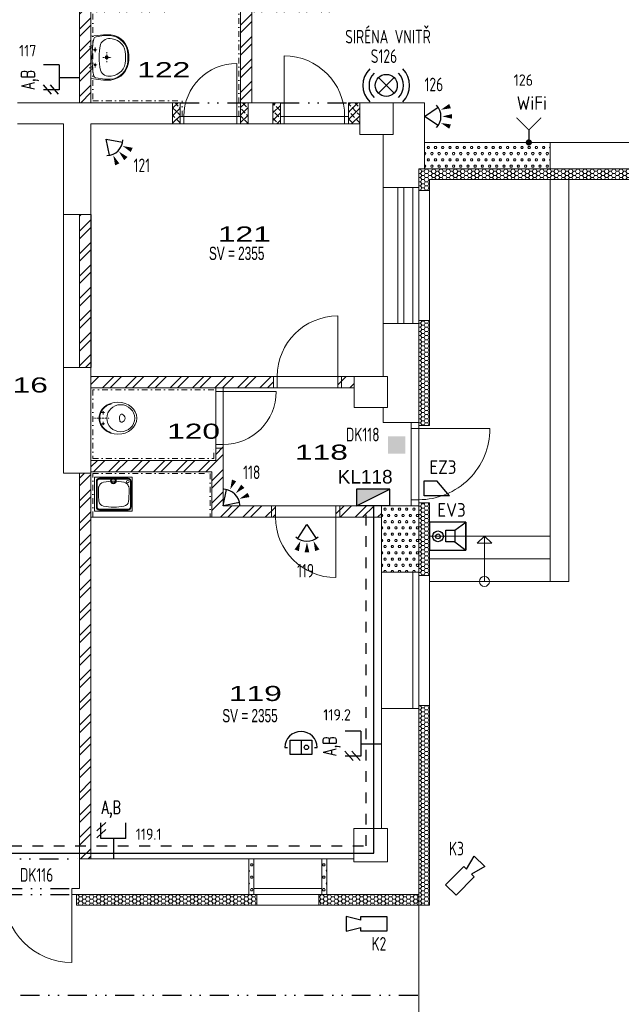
# Model space of a CAD drawing. Extents: x 171565 to 840288, y -737149 to -289557.
# Tile 54 of 59: x 470416 to 478369, y -345711 to -332690. Entities that reach past the tile are written whole.
import ezdxf

# ---------------------------------------------------------------- set-up
doc = ezdxf.new("R2010")
doc.units = 0
doc.header["$MEASUREMENT"] = 0
doc.header["$PDMODE"] = 1
for name, pattern in [('CENTER2', [28.575, 19.05, -3.175, 3.175, -3.175]), ('DASHED1', [1, 0.3, -0.4, 0.3]), ('DIVIDE2', [0.625, 0.25, -0.125, 0, -0.125, 0, -0.125]), ('DOTDASH', [1, 0.3, -0.2, 0, -0.2, 0.3]), ('Čerchovaná', [670.277762, 352.777767, -176.388884, 0, -141.111112]), ('Čárkovaná', [564.444447, 282.222223, -282.222223])]:
    doc.linetypes.add(name, pattern=pattern)
for name, color, linetype in [('0_stavba', 7, 'Continuous'), ('3-ZDI_NADP', 1, 'DIVIDE2'), ('E1', 3, 'Continuous'), ('E2-SL', 7, 'Continuous'), ('EPS_vedeni', 1, 'Čerchovaná'), ('EZS_vedeni', 3, 'CENTER2'), ('legenda', 1, 'Continuous')]:
    doc.layers.add(name, color=color, linetype=linetype)
doc.layers.add('_EZS', color=102, linetype='Continuous', lineweight=30)
doc.styles.add('ARIAL', font='arial.ttf')
doc.styles.add('isocp', font='isocp.shx')
doc.styles.add('popis', font='romans.shx')
doc.styles.add('ROMANS', font='ROMANS.shx')
doc.styles.add('SIMPLEX', font='simplex.shx')
doc.styles.add('SPIRITTXTSTYLE1', font='ROMAN')
doc.styles.add('SPIRITTXTSTYLE2', font='ARIALUNI.TTF')
doc.linetypes.add('12V', pattern='A,0.5,-0.2,["12V",popis,S=0.2,R=0,X=-0.15,Y=-0.1],-0.5', length=1.2)
doc.linetypes.add('CERCH2', pattern='A,0,-1,[17,DSP.shx,S=0.003401,R=0,X=-1,Y=0],0', length=1)
pattern_1 = [(0, (829663.77, -216103.49), (47.625, 82.488914), [15.875, -79.375]), (0, (829663.77, -216075.99), (47.625, 82.488914), [15.875, -79.375]), (60.000002, (829679.65, -216103.49), (-47.625, 82.488914), [15.875, -79.375]), (120.000003, (829663.77, -216103.49), (-95.25, -3e-06), [15.875, -79.375]), (60.000002, (829655.83, -216089.74), (-47.625, 82.488914), [15.875, -79.375]), (120.000003, (829687.58, -216089.74), (-95.25, -3e-06), [15.875, -79.375])]
pattern_2 = [(45, (829663.77, -216103.49), (-148.49243, 148.49243), []), (45, (829762.77, -216103.49), (-148.49243, 148.49243), [])]
pattern_3 = [(45.000001, (829663.77, -216103.49), (-49.497475, 49.497475), []), (135, (829663.77, -216103.49), (-116.49495, -81.49495), [-12.374369, 74.246216, -12.374369]), (135, (829762.77, -216103.49), (-116.49495, -81.49495), [-12.374369, 74.246216, -12.374369])]
pattern_4 = [(0, (829663.77, -216103.49), (47.625, 27.4963055), [-63.5, 31.75]), (60.000002, (829663.77, -216103.49), (-1.7e-06, 54.9926147), [31.75, -63.5]), (120.000003, (829663.77, -216103.49), (-47.625, 27.4963055), [-63.5, 31.75])]

# ---------------------------------------------------------------- blocks, each defined once
blk = doc.blocks.new('A$C0C3343B6')
at = {"color": 5}
for p, q in [((331, 258), (474, 365)), ((474, 365), (474, 0)), ((331, 107), (474, 0))]:
    blk.add_line(p, q, dxfattribs=at)
for points in [[(474, 365), (0, 365), (0, 0), (474, 0)], [(216, 258), (331, 258), (331, 107), (216, 107)]]:
    blk.add_lwpolyline(points, close=True, dxfattribs=at)
at = {"color": 7}
blk.add_circle((112, 179), 70, dxfattribs=at)
at = {"color": 5}
blk.add_circle((112, 179), 30.7, dxfattribs=at)
blk = doc.blocks.new('A$C5FAE3786')
at = {"color": 5}
blk.add_line((331, 0), (166, 193), dxfattribs=at)
blk.add_lwpolyline([(331, 0), (0, 0), (0, 193), (166, 193)], dxfattribs=at)
blk = doc.blocks.new('A$C1C114146')
at = {"color": 5}
blk.add_line((150, -18.75), (0, -18.75), dxfattribs=at)
at = {"color": 5, "const_width": 12.5}
blk.add_lwpolyline([(300, 131.25), (150, -18.75), (150, -18.75), (300, -168.75)], dxfattribs=at)
at = {"color": 5, "const_width": 37.5}
blk.add_lwpolyline([(-18.75, -18.75, 1), (18.75, -18.75, 1)], format="xyb", close=True, dxfattribs=at)
blk.add_lwpolyline([(-18.75, -18.75, 1), (18.75, -18.75, 1)], format="xyb", close=True, dxfattribs=at)
blk = doc.blocks.new('T2')
at = {"color": 5}
for p, q in [((0, 965), (0, 639)), ((0, 965), (206, 965)), ((0, 802), (-265, 802)), ((0, 639), (206, 639))]:
    blk.add_line(p, q, dxfattribs=at)
at = {"color": 7}
for p, q in [((118, 705), (12, 586)), ((209, 705), (103, 586))]:
    blk.add_line(p, q, dxfattribs=at)
at = {"color": 3, "style": 'SIMPLEX', "width": 0.75}
blk.add_attdef('A', (302, 720, 38), '', height=215, dxfattribs=at)
blk = doc.blocks.new('A$C55B17B4C')
blk.add_hatch(color=95).paths.add_polyline_path([(720, 360), (0, 0), (720, 0)])
at = {"color": 95}
for p, q in [((720, 360), (0, 0)), ((0, 360), (0, 0)), ((0, 360), (720, 360)), ((720, 0), (720, 360)), ((0, 0), (720, 0))]:
    blk.add_line(p, q, dxfattribs=at)
blk = doc.blocks.new('A$C335D1AD5')
at = {"layer": '_EZS', "color": 95}
for p, q in [((13, 484), (193, 604)), ((193, 365), (13, 484))]:
    blk.add_line(p, q, dxfattribs=at)
blk.add_arc((13, 484), 216, 317.46, 42.54, dxfattribs=at)
for points in [[(229, 571), (336, 646), (358, 590)], [(245, 484), (373, 454), (373, 514)], [(229, 398), (336, 323), (358, 379)]]:
    blk.add_solid(points, dxfattribs=at)
blk = doc.blocks.new('A$C5001154E')
at = {"color": 5, "linetype": 'Continuous'}
for p, q in [((420, 240), (0, 240)), ((0, 240), (0, 0)), ((420, 180), (660, 240)), ((420, 180), (420, 240)), ((660, 240), (660, 0)), ((0, 0), (420, 0)), ((660, 0), (420, 60)), ((420, 0), (420, 60))]:
    blk.add_line(p, q, dxfattribs=at)
blk = doc.blocks.new('A$C41376E65')
blk.add_line((233, 311), (233, 0))
at = {"color": 5}
for p, q in [((-117, 153), (-58, 153)), ((525, 153), (584, 153))]:
    blk.add_line(p, q, dxfattribs=at)
blk.add_lwpolyline([(0, 311), (467, 311), (467, 0), (0, 0)], close=True, dxfattribs=at)
blk.add_circle((350, 159), 48)
blk.add_arc((233, 153), 351, 0, 180, dxfattribs=at)
blk = doc.blocks.new('A$C7AD91CE6')
at = {"layer": 'E1', "color": 95}
for p, q in [((-103, 103), (103, -103)), ((-103, -103), (103, 103))]:
    blk.add_line(p, q, dxfattribs=at)
blk.add_circle((0, 0), 146, dxfattribs=at)
for radius, start, end in [(309, 135, 225), (228, 135, 225), (228, 315, 45), (309, 315, 45)]:
    blk.add_arc((0, 0), radius, start, end, dxfattribs=at)

msp = doc.modelspace()

# ---------------------------------------------------------------- hatches: boundary and pattern name
at = {"layer": '0_stavba', "linetype": 'Continuous', "lineweight": 0, "ltscale": 300}
h = msp.add_hatch(dxfattribs=at)
h.set_pattern_fill('ZDIVKER', color=256, scale=5.55625, style=0, pattern_type=2)
h.set_pattern_definition(pattern_2)
h.paths.add_polyline_path([(471207, -333788), (471207, -330438), (475487, -330438), (475487, -330588), (474487, -330588), (474487, -331738), (474387, -331738), (474387, -330588), (473487, -330588), (473487, -332488), (474387, -332488), (474387, -332438), (474487, -332438), (474487, -332488), (474637, -332488), (474637, -332588), (473487, -332588), (473487, -333788), (473337, -333788), (473337, -331588), (473237, -331588), (473237, -331488), (473337, -331488), (473337, -330588), (471357, -330588), (471357, -331488), (472537, -331488), (472537, -331588), (471357, -331588), (471357, -332488), (472357, -332488), (472357, -332588), (471357, -332588), (471357, -333788)], flags=0)
h = msp.add_hatch(dxfattribs=at)
h.set_pattern_fill('ZDIVSP', color=256, scale=5.55625, style=0, pattern_type=2)
h.set_pattern_definition(pattern_3)
h.paths.add_polyline_path([(472537, -333788), (472437, -333788), (472437, -334068), (472537, -334068)], flags=0)
h = msp.add_hatch(dxfattribs=at)
h.set_pattern_fill('ZDIVSP', color=256, scale=5.55625, style=0, pattern_type=2)
h.set_pattern_definition(pattern_3)
h.paths.add_polyline_path([(473437, -333788), (473337, -333788), (473337, -334068), (473437, -334068)], flags=0)
h = msp.add_hatch(dxfattribs=at)
h.set_pattern_fill('ZDIVSP', color=256, scale=5.55625, style=0, pattern_type=2)
h.set_pattern_definition(pattern_3)
h.paths.add_polyline_path([(473762, -334068), (473862, -334068), (473862, -333788), (473762, -333788)], flags=0)
h = msp.add_hatch(dxfattribs=at)
h.set_pattern_fill('ZDIVSP', color=256, scale=5.55625, style=0, pattern_type=2)
h.set_pattern_definition(pattern_3)
h.paths.add_polyline_path([(474762, -334068), (474912, -334068), (474912, -333788), (474762, -333788)], flags=0)
h = msp.add_hatch(dxfattribs=at)
h.set_pattern_fill('PORBET', color=256, scale=15.875, style=0, pattern_type=2)
h.set_pattern_definition(pattern_1)
h.paths.add_polyline_path([(475767, -334663), (477167, -334663), (477167, -334313), (475767, -334313)], flags=0)
h = msp.add_hatch(dxfattribs=at)
h.set_pattern_fill('PORBET', color=256, scale=15.875, style=0, pattern_type=2)
h.set_pattern_definition(pattern_1)
h.paths.add_polyline_path([(477427, -334313), (477167, -334313), (477167, -334663), (477427, -334663)], flags=0)
h = msp.add_hatch(dxfattribs=at)
h.set_pattern_fill('PLASTEV', color=256, scale=31.75, style=0, pattern_type=2)
h.set_pattern_definition(pattern_4)
h.paths.add_polyline_path([(475767, -334663), (475692, -334663), (475692, -334908), (475692, -334948), (475832, -334948), (475832, -334803), (477127, -334803), (477127, -334663), (476067, -334663)], flags=0)
h = msp.add_hatch(dxfattribs=at)
h.set_pattern_fill('PLASTEV', color=256, scale=31.75, style=0, pattern_type=2)
h.set_pattern_definition(pattern_4)
h.paths.add_polyline_path([(477427, -334663), (477167, -334663), (477127, -334663), (477127, -334803), (478627, -334803), (478627, -334663)], flags=0)
h = msp.add_hatch(dxfattribs=at)
h.set_pattern_fill('ZDIVKER', color=256, scale=5.55625, style=0, pattern_type=2)
h.set_pattern_definition(pattern_2)
h.paths.add_polyline_path([(471357, -335268), (471207, -335268), (471207, -337288), (471357, -337288)], flags=0)
h = msp.add_hatch(dxfattribs=at)
h.set_pattern_fill('PLASTEV', color=256, scale=31.75, style=0, pattern_type=2)
h.set_pattern_definition(pattern_4)
h.paths.add_polyline_path([(475692, -338018), (475692, -338058), (475832, -338058), (475832, -336668), (475692, -336668), (475692, -336708)], flags=0)
h = msp.add_hatch(dxfattribs=at)
h.set_pattern_fill('ZDIVKER', color=256, scale=5.55625, style=0, pattern_type=2)
h.set_pattern_definition(pattern_2)
h.paths.add_polyline_path([(471357, -337408), (471357, -337558), (473007, -337558), (473107, -337558), (473771, -337558), (473771, -337408)], flags=0)
h = msp.add_hatch(dxfattribs=at)
h.set_pattern_fill('ZDIVKER', color=256, scale=5.55625, style=0, pattern_type=2)
h.set_pattern_definition(pattern_2)
h.paths.add_polyline_path([(474621, -337408), (474621, -337558), (474837, -337558), (474837, -337408)], flags=0)
h = msp.add_hatch(dxfattribs=at)
h.set_pattern_fill('ZDIVKER', color=256, scale=5.55625, style=0, pattern_type=2)
h.set_pattern_definition(pattern_2)
h.paths.add_polyline_path([(471207, -338688), (471207, -343788), (471357, -343788), (471357, -338668), (472957, -338668), (472957, -339268), (473797, -339268), (473797, -339118), (473107, -339118), (473107, -338308), (473007, -338308), (473007, -338518), (471357, -338518), (471357, -338688)], flags=0)
h = msp.add_hatch(dxfattribs=at)
h.set_pattern_fill('ZDIVKER', color=256, scale=5.55625, style=0, pattern_type=2)
h.set_pattern_definition(pattern_2)
h.paths.add_polyline_path([(475197, -339268), (475197, -339118), (474597, -339118), (474597, -339268)], flags=0)
h = msp.add_hatch(dxfattribs=at)
h.set_pattern_fill('PORBET', color=256, scale=15.875, style=0, pattern_type=2)
h.set_pattern_definition(pattern_1)
h.paths.add_polyline_path([(475197, -339998), (475692, -339998), (475692, -339118), (475220, -339118), (475197, -339118), (475197, -339268)], flags=0)
h = msp.add_hatch(dxfattribs=at)
h.set_pattern_fill('PLASTEV', color=256, scale=31.75, style=0, pattern_type=2)
h.set_pattern_definition(pattern_4)
h.paths.add_polyline_path([(475692, -339998), (475692, -340038), (475832, -340038), (475832, -339078), (475692, -339078), (475692, -339118)], flags=0)
h = msp.add_hatch(dxfattribs=at)
h.set_pattern_fill('PLASTEV', color=256, scale=31.75, style=0, pattern_type=2)
h.set_pattern_definition(pattern_4)
h.paths.add_polyline_path([(475832, -341758), (475692, -341758), (475692, -341798), (475692, -344258), (475692, -344398), (475832, -344398)], flags=0)
h = msp.add_hatch(dxfattribs=at)
h.set_pattern_fill('PORBET', color=256, scale=15.875, style=0, pattern_type=2)
h.set_pattern_definition(pattern_1)
h.paths.add_polyline_path([(473447, -344258), (473512, -344258), (473512, -343788), (473447, -343788)], flags=0)
h = msp.add_hatch(dxfattribs=at)
h.set_pattern_fill('PORBET', color=256, scale=15.875, style=0, pattern_type=2)
h.set_pattern_definition(pattern_1)
h.paths.add_polyline_path([(474477, -343788), (474412, -343788), (474412, -344258), (474477, -344258)], flags=0)
h = msp.add_hatch(dxfattribs=at)
h.set_pattern_fill('PLASTEV', color=256, scale=31.75, style=0, pattern_type=2)
h.set_pattern_definition(pattern_4)
h.paths.add_polyline_path([(471207, -344258), (471167, -344258), (471167, -344398), (473552, -344398), (473552, -344258), (473512, -344258), (473447, -344258)], flags=0)
h = msp.add_hatch(dxfattribs=at)
h.set_pattern_fill('PLASTEV', color=256, scale=31.75, style=0, pattern_type=2)
h.set_pattern_definition(pattern_4)
h.paths.add_polyline_path([(474477, -344258), (474412, -344258), (474372, -344258), (474372, -344398), (475692, -344398), (475692, -344258)], flags=0)

# ---------------------------------------------------------------- linework, layer by layer
for p, q in [((471207, -333788, -2548), (471207, -330438, -2548)), ((473337, -331588, -2548), (473337, -333788, -2548)), ((471357, -333788, -2548), (471357, -332588, -2548)), ((473487, -332588, -2548), (473487, -333788, -2548)), ((473912, -333968, -2548), (473912, -333168, -2548)), ((473287, -333968, -2548), (473287, -333268, -2548)), ((470387, -333788, -2548), (472437, -333788, -2548)), ((472437, -333788, -2548), (472537, -333788, -2548)), ((472437, -333788, -2548), (472437, -334068, -2548)), ((472537, -333788, -2548), (472537, -334068, -2548)), ((473337, -333788, -2548), (473487, -333788, -2548)), ((473337, -333788, -2548), (473337, -334068, -2548)), ((473437, -333788, -2548), (473437, -334068, -2548)), ((473487, -333788, -2548), (473762, -333788, -2548)), ((473762, -333788, -2548), (473862, -333788, -2548)), ((473762, -333788, -2548), (473762, -334068, -2548)), ((473862, -333788, -2548), (473862, -334068, -2548)), ((474762, -333788, -2548), (474912, -333788, -2548)), ((474762, -333788, -2548), (474762, -334068, -2548)), ((474912, -333788, -2548), (475767, -333788, -2548)), ((474912, -333788, -2548), (474912, -334208, -2548)), ((475352, -333788, -2548), (475352, -334208, -2548)), ((475767, -333788, -2548), (475767, -334313, -2548)), ((472537, -333968, -2548), (472587, -333968, -2548)), ((472587, -333968, -3448), (473287, -333968, -3448)), ((472587, -333968, -2548), (472587, -334068, -2548)), ((473287, -333968, -2548), (473337, -333968, -2548)), ((473287, -333968, -2548), (473287, -334068, -2548)), ((473862, -333968, -2548), (473912, -333968, -2548)), ((473912, -333968, -2548), (473912, -334068, -2548)), ((474712, -333968, -2548), (474762, -333968, -2548)), ((474712, -333968, -2548), (474712, -334068, -2548)), ((470387, -334068, -2548), (470997, -334068, -2548)), ((470997, -335268, -824), (470997, -334068, -824)), ((471357, -334068, -2548), (472437, -334068, -2548)), ((471357, -335268, -2548), (471357, -334068, -2548)), ((472437, -334068, -2548), (472537, -334068, -2548)), ((472537, -334068, -2548), (472587, -334068, -2548)), ((472587, -334068, -3448), (473287, -334068, -3448)), ((473287, -334068, -2548), (473337, -334068, -2548)), ((473337, -334068, -2548), (473437, -334068, -2548)), ((473437, -334068, -2548), (473762, -334068, -2548)), ((473762, -334068, -2548), (473862, -334068, -2548)), ((473862, -334068, -2548), (473912, -334068, -2548)), ((474712, -334068, -2548), (474762, -334068, -2548)), ((474762, -334068, -2548), (474912, -334068, -2548)), ((475352, -334208, -2548), (474912, -334208, -2548)), ((475220, -334908, -2548), (475220, -334208, -2548)), ((477427, -334313, -2548), (475767, -334313, -2548)), ((475767, -334313, -2548), (475767, -334663, -2548)), ((477427, -334313, -2548), (478627, -334313, -2548)), ((477427, -334313, -2548), (477427, -334663, -2548)), ((475767, -334468, -2548), (475767, -334468, -2548)), ((477427, -334468, -2548), (477427, -334468, -2548)), ((475692, -334908, -2548), (475692, -334663, -2548)), ((475692, -334663, -2548), (475767, -334663, -2548)), ((477427, -334663, -2548), (475767, -334663, -2548)), ((477427, -334663, -2548), (478627, -334663, -2548)), ((475832, -334948, -2548), (475832, -334803, -2548)), ((475832, -334803, -2548), (478627, -334803, -2548)), ((477427, -334803, -2548), (477427, -340118, -2548)), ((477677, -334803, -2548), (477677, -340118, -2548)), ((475220, -334908, -2548), (475692, -334908, -2548)), ((475220, -334908, 1724), (475220, -336708, 1724)), ((475416, -334908, 1800), (475416, -336708, 1800)), ((475496, -334908, 1800), (475496, -336708, 1800)), ((475612, -334908, 1724), (475612, -336708, 1724)), ((475692, -334908, 1724), (475692, -336708, 1724)), ((475692, -334948, -2548), (475832, -334948, -2548)), ((475832, -336668, -900), (475832, -334948, -900)), ((471207, -335268, -824), (470997, -335268, -824)), ((471207, -337288, -2548), (471207, -335268, -2548)), ((471357, -335268, -824), (471207, -335268, -824)), ((471357, -337288, -2548), (471357, -335268, -2548)), ((474621, -337408, -2548), (474621, -336608, -2548)), ((475220, -337408, -2548), (475220, -336708, -2548)), ((475220, -336708, -2548), (475692, -336708, -2548)), ((475692, -336668, -2548), (475832, -336668, -2548)), ((475692, -338018, -2548), (475692, -336708, -2548)), ((475832, -338058, -2548), (475832, -336668, -2548)), ((470997, -337288, -2548), (470997, -338688, -2548)), ((470997, -337288, -824), (471357, -337288, -824)), ((471357, -337408, -2548), (471357, -337288, -2548)), ((471357, -337558, -2548), (471357, -337408, -2548)), ((473821, -337408, -2548), (471357, -337408, -2548)), ((473821, -337558, -2548), (473821, -337408, -2548)), ((474837, -337408, -2548), (474621, -337408, -2548)), ((474621, -337558, -2548), (474621, -337408, -2548)), ((474837, -337818, -2548), (474837, -337408, -2548)), ((475277, -337408, -2548), (474837, -337408, -2548)), ((474837, -337818, -2548), (474837, -337454, -2548)), ((475277, -337818, -2548), (475277, -337408, -2548)), ((471357, -338518, -2548), (471357, -337558, -2548)), ((473007, -337558, -2548), (471357, -337558, -2548)), ((473007, -337608, -2548), (473007, -337558, -2548)), ((473007, -338308, -3448), (473007, -337608, -3448)), ((473007, -337608, -2548), (473107, -337608, -2548)), ((473821, -337558, -2548), (473107, -337558, -2548)), ((473107, -337608, -2548), (473107, -337558, -2548)), ((473107, -337608, -2548), (473807, -337608, -2548)), ((473107, -338308, -3448), (473107, -337608, -3448)), ((474837, -337558, -2548), (474621, -337558, -2548)), ((474837, -337818, -2548), (475220, -337818, -2548)), ((475220, -337818, -2548), (475277, -337818, -2548)), ((475220, -338018, -2548), (475220, -337818, -2548)), ((475220, -338018, -2548), (475692, -338018, -2548)), ((475592, -338098, -2548), (475592, -338018, -2548)), ((475692, -338098, -2548), (475692, -338018, -2548)), ((475592, -338098, -2548), (475692, -338098, -2548)), ((475592, -338098, -2548), (475592, -339038, -2548)), ((475692, -338058, -2548), (475832, -338058, -2548)), ((475692, -338098, -2548), (476632, -338098, -2548)), ((475692, -339038, -2548), (475692, -338098, -2548)), ((473007, -338518, -2548), (473007, -338308, -2548)), ((473007, -338308, -2548), (473107, -338308, -2548)), ((473107, -339118, -2548), (473107, -338308, -2548)), ((471357, -338688, -2548), (471357, -338518, -2548)), ((473007, -338518, -2548), (471357, -338518, -2548)), ((471357, -343788, -2548), (471357, -338668, -2548)), ((472957, -338668, -2548), (471357, -338668, -2548)), ((472957, -339268, -2548), (472957, -338668, -2548)), ((470997, -338688, -824), (471207, -338688, -824)), ((471207, -343788, -2548), (471207, -338688, -2548)), ((471207, -338688, -824), (471357, -338688, -824)), ((475592, -339118, -2548), (475592, -339038, -2548)), ((475592, -339038, -2548), (475692, -339038, -2548)), ((475692, -339118, -2548), (475692, -339038, -2548)), ((473797, -339118, -2548), (473107, -339118, -2548)), ((473797, -339268, -2548), (473797, -339118, -2548)), ((475220, -339118, -2548), (474597, -339118, -2548)), ((474597, -339268, -2548), (474597, -339118, -2548)), ((475197, -339268, -2548), (475197, -339118, -2548)), ((475220, -339118, -2548), (475692, -339118, -2548)), ((475692, -339078, -2548), (475832, -339078, -2548)), ((475692, -339998, -2548), (475692, -339118, -2548)), ((475832, -340038, -2548), (475832, -339078, -2548)), ((473797, -339268, -2548), (472957, -339268, -2548)), ((474597, -339268, -2548), (474597, -340068, -2548)), ((475197, -339268, -2548), (474597, -339268, -2548)), ((475197, -339998, -2548), (475197, -339268, -2548)), ((477427, -339518, -2548), (475832, -339518, -2548)), ((476559, -339518, -2548), (476464, -339614, -2548)), ((476559, -340118, -2548), (476559, -339518, -2548)), ((476658, -339614, -2548), (476559, -339518, -2548)), ((476464, -339614, -2548), (476658, -339614, -2548)), ((477427, -339818, -2548), (475832, -339818, -2548)), ((475197, -339998, -2548), (475692, -339998, -2548)), ((475197, -339998, 824), (475197, -341798, 824)), ((475612, -339998, 824), (475612, -341798, 824)), ((475692, -339998, 824), (475692, -341798, 824)), ((475692, -340038, -2548), (475832, -340038, -2548)), ((475832, -341758, -900), (475832, -340038, -900)), ((477427, -340118, -2548), (475832, -340118, -2548)), ((477677, -340118, -2548), (477427, -340118, -2548)), ((475197, -341798, -2548), (475197, -343388, -2548)), ((475197, -341798, -2548), (475692, -341798, -2548)), ((475692, -341758, -2548), (475832, -341758, -2548)), ((475692, -344258, -2548), (475692, -341798, -2548)), ((475832, -344398, -2548), (475832, -341758, -2548)), ((474832, -343788, -2548), (474832, -343388, -2548)), ((474832, -343388, -2548), (475197, -343388, -2548)), ((475197, -343388, -2548), (475277, -343388, -2548)), ((475277, -343388, -2548), (475277, -343828, -2548)), ((471207, -343788, -2548), (473447, -343788, -2548)), ((471207, -343788, -2548), (471207, -344178, -2548)), ((473447, -343788, -2548), (473447, -344258, -2548)), ((474477, -343788, 824), (473447, -343788, 824)), ((473512, -343788, -2548), (473447, -343788, -2548)), ((473512, -343788, -2548), (473512, -344258, -2548)), ((474412, -343788, -2548), (474412, -344258, -2548)), ((474412, -343788, -2548), (474477, -343788, -2548)), ((474477, -343788, -2548), (474832, -343788, -2548)), ((474477, -343788, -2548), (474477, -344258, -2548)), ((474832, -343828, -2548), (474832, -343788, -2548)), ((475277, -343828, -2548), (474832, -343828, -2548)), ((471107, -344178, -1724), (471207, -344178, -1724)), ((471107, -344178, -1724), (471107, -344258, -1724)), ((471107, -344258, -1724), (471207, -344258, -1724)), ((471107, -344258, -1724), (471107, -345158, -1724)), ((471167, -344258, -2548), (471167, -344398, -2548)), ((471207, -344258, -2548), (473447, -344258, -2548)), ((471207, -344258, -2548), (471207, -344258, -2548)), ((473512, -344258, -2548), (473447, -344258, -2548)), ((474412, -344178, 824), (473512, -344178, 824)), ((474412, -344258, 824), (473512, -344258, 824)), ((473552, -344258, -2548), (473552, -344398, -2548)), ((474372, -344258, -2548), (474372, -344398, -2548)), ((474412, -344258, -2548), (474477, -344258, -2548)), ((474477, -344258, -2548), (475692, -344258, -2548)), ((475692, -344258, -1724), (475692, -345833, -1724)), ((471167, -344398, -2548), (473552, -344398, -2548)), ((473552, -344398, -900), (474372, -344398, -900)), ((474372, -344398, -2548), (475832, -344398, -2548))]:
    msp.add_line(p, q, dxfattribs=at)
at = {"layer": '0_stavba', "linetype": 'DOTDASH', "lineweight": 0, "ltscale": 250}
for p, q in [((473312, -333968, 900), (473312, -331613, 900)), ((471382, -332613, 900), (471382, -333763, 900)), ((471382, -333763, 900), (472562, -333763, 900)), ((472562, -333968, 900), (472562, -333763, 900)), ((472982, -337583, 900), (471382, -337583, 900)), ((471382, -337583, 900), (471382, -338493, 900)), ((472982, -338493, 900), (472982, -338358, 900)), ((471382, -338493, 900), (472982, -338493, 900)), ((471382, -339268, 900), (471382, -338693, 900)), ((471382, -338693, 900), (472932, -338693, 900)), ((472932, -338693, 900), (472932, -339268, 900))]:
    msp.add_line(p, q, dxfattribs=at)
at = {"layer": '0_stavba', "linetype": 'DASHED1', "lineweight": 0, "ltscale": 14.000001}
for p, q in [((471334, -333048, -3448), (471382, -333048, -3448)), ((471415, -333121, -3448), (471415, -333056, -3448)), ((471390, -333088, -3448), (471442, -333088, -3448)), ((471516, -333188, -3448), (471625, -333188, -3448)), ((471567, -333251, -3448), (471567, -333120, -3448)), ((471334, -333328, -3448), (471382, -333328, -3448)), ((471390, -333288, -3448), (471442, -333288, -3448)), ((471415, -333321, -3448), (471415, -333255, -3448))]:
    msp.add_line(p, q, dxfattribs=at)
at = {"layer": '0_stavba', "linetype": 'Continuous', "lineweight": 0}
for p, q in [((471357, -333035, -3448), (471376, -333035, -3448)), ((471357, -333063, -3448), (471382, -333063, -3448)), ((471357, -333315, -3448), (471376, -333315, -3448)), ((471357, -333342, -3448), (471382, -333342, -3448)), ((472957, -339268, -3448), (471357, -339268, -3448))]:
    msp.add_line(p, q, dxfattribs=at)
at = {"layer": '0_stavba', "linetype": 'Continuous', "lineweight": 0, "ltscale": 304.799988}
for p, q in [((472537, -333968, -3448), (472537, -334068, -3448)), ((473337, -333968, -3448), (473337, -334068, -3448)), ((473862, -333968, -3448), (473862, -334068, -3448)), ((474762, -333968, -3448), (474762, -334068, -3448)), ((473771, -337408, -3448), (473771, -337558, -3448)), ((474671, -337408, -3448), (474671, -337558, -3448)), ((473007, -337558, -3448), (473107, -337558, -3448)), ((473007, -338358, -3448), (473107, -338358, -3448)), ((473747, -339118, -3448), (473747, -339268, -3448)), ((474647, -339118, -3448), (474647, -339268, -3448))]:
    msp.add_line(p, q, dxfattribs=at)
at = {"layer": '0_stavba', "linetype": 'Continuous', "lineweight": 0, "ltscale": 330}
for p, q in [((473912, -333968, -3448), (474712, -333968, -3448)), ((473912, -334068, -3448), (474712, -334068, -3448)), ((473821, -337408, -3448), (474621, -337408, -3448)), ((473821, -337558, -3448), (474621, -337558, -3448)), ((473797, -339118, -3448), (474597, -339118, -3448)), ((473797, -339268, -3448), (474597, -339268, -3448))]:
    msp.add_line(p, q, dxfattribs=at)
at = {"layer": '0_stavba', "linetype": 'CERCH2', "lineweight": 0, "ltscale": 300}
for p, q in [((470997, -335268, -824), (470997, -337288, -824)), ((471362, -335268, -824), (471362, -337288, -824))]:
    msp.add_line(p, q, dxfattribs=at)
at = {"layer": '0_stavba', "linetype": 'DASHED1', "lineweight": 0, "ltscale": 10}
for p, q in [((471499, -337885, -3448), (471542, -337885, -3448)), ((471520, -337911, -3448), (471520, -337863, -3448)), ((471520, -338054, -3448), (471520, -338006, -3448)), ((471499, -338035, -3448), (471542, -338035, -3448))]:
    msp.add_line(p, q, dxfattribs=at)
at = {"layer": '0_stavba', "linetype": 'DOTDASH', "lineweight": 0, "ltscale": 30}
msp.add_line((471397, -337960, -3448), (471606, -337960, -3448), dxfattribs=at)
at = {"layer": '0_stavba', "linetype": 'Continuous', "lineweight": 0, "ltscale": 1000}
for p, q in [((471405, -338739, -3448), (471905, -338739, -3448)), ((471405, -338739, -3448), (471405, -339189, -3448)), ((471430, -338864, -3448), (471430, -338794, -3448)), ((471440, -338864, -3448), (471440, -338794, -3448)), ((471470, -338754, -3448), (471660, -338754, -3448)), ((471470, -338764, -3448), (471660, -338764, -3448)), ((471850, -338754, -3448), (471660, -338754, -3448)), ((471850, -338764, -3448), (471660, -338764, -3448)), ((471880, -338864, -3448), (471880, -338794, -3448)), ((471890, -338864, -3448), (471890, -338794, -3448)), ((471905, -338739, -3448), (471905, -339189, -3448)), ((471430, -338864, -3448), (471430, -339134, -3448)), ((471440, -338864, -3448), (471440, -339134, -3448)), ((471880, -338864, -3448), (471880, -339134, -3448)), ((471890, -338864, -3448), (471890, -339134, -3448)), ((471405, -339189, -3448), (471905, -339189, -3448)), ((471470, -339164, -3448), (471660, -339164, -3448)), ((471470, -339174, -3448), (471660, -339174, -3448)), ((471850, -339164, -3448), (471660, -339164, -3448)), ((471850, -339174, -3448), (471660, -339174, -3448))]:
    msp.add_line(p, q, dxfattribs=at)
at = {"layer": '0_stavba', "linetype": 'Continuous', "lineweight": 0, "elevation": -3448}
for points in [[(471357, -333468), (471526, -333488), (471619, -333488, 0.373561), (471857, -333229), (471857, -333229), (471857, -333148, 0.372405), (471620, -332888), (471620, -332888), (471524, -332888), (471357, -332908)], [(471847, -333148, 0.391558), (471606, -332898), (471606, -332898), (471528, -332898), (471426, -332918, 0.356611), (471396, -332942, 0.100592), (471396, -333435, 0.324305), (471421, -333458), (471421, -333458), (471541, -333478), (471614, -333478, 0.37492), (471847, -333236), (471847, -333236)], [(471816, -333148, 0.370874), (471638, -332943, 0.391613), (471484, -333019, 0.096929), (471484, -333358, 0.384757), (471624, -333435, 0.392286), (471816, -333228), (471816, -333228)]]:
    msp.add_lwpolyline(points, format="xyb", close=True, dxfattribs=at)
at = {"layer": '0_stavba', "linetype": 'Continuous', "lineweight": 0, "ltscale": 15, "elevation": -3448}
msp.add_lwpolyline([(471739, -337989, 0.47931), (471770, -338012, 0.766179), (471770, -337908, 0.464574), (471739, -337929, 0.05503), (471739, -337986)], format="xyb", close=True, dxfattribs=at)
at = {"layer": '0_stavba', "linetype": 'Continuous', "lineweight": 0}
for centre, radius in [((471415, -333089, -3448), 12.9), ((471567, -333188, -3448), 20.9), ((471567, -333188, -3448), 14.8), ((471415, -333288, -3448), 12.9)]:
    msp.add_circle(centre, radius, dxfattribs=at)
at = {"layer": '0_stavba', "linetype": 'Continuous', "lineweight": 0, "ltscale": 15}
for centre in [(471520, -337885, -3448), (471520, -338035, -3448)]:
    msp.add_circle(centre, 7.45, dxfattribs=at)
at = {"layer": '0_stavba', "linetype": 'Continuous', "lineweight": 0, "ltscale": 1000}
for centre, radius in [((471655, -338788, -3448), 38), ((471655, -338788, -3448), 27.5), ((471846, -338799, -3448), 17.5)]:
    msp.add_circle(centre, radius, dxfattribs=at)
at = {"layer": '0_stavba', "linetype": 'Continuous', "lineweight": 0, "ltscale": 300}
msp.add_circle((476559, -340118, -2548), 66.6, dxfattribs=at)
for centre, radius, start, end in [((473912, -333968, -2548), 800, 0, 90), ((473287, -333968, -2548), 700, 90, 180), ((474621, -337408, -2548), 800, 90, 180), ((473107, -337608, -2548), 700, 270, 0), ((475692, -338098, -2548), 940, 269.9992, 0), ((474597, -339268, -2548), 800, 180, 270), ((471107, -344258, -1724), 900, 180, 270)]:
    msp.add_arc(centre, radius, start, end, dxfattribs=at)
at = {"layer": '0_stavba', "linetype": 'Continuous', "lineweight": 0, "ltscale": 15}
msp.add_arc((471667, -337960, -3448), 192, 103.0335, 256.9666, dxfattribs=at)
at = {"layer": '0_stavba', "linetype": 'Continuous', "lineweight": 0, "ltscale": 1000}
for centre, radius, start, end in [((471470, -338794, -3448), 40, 90, 180), ((471470, -338794, -3448), 30, 89.9763, 180), ((471538, -338879, -3448), 75, 100.3752, 172.7598), ((471660, -339543, -3448), 750, 90.001, 100.3823), ((471660, -339543, -3448), 750, 79.6177, 89.9991), ((471781, -338879, -3448), 75, 7.2402, 79.6248), ((471850, -338794, -3448), 40, 0, 90), ((471850, -338794, -3448), 30, 0, 90.0237), ((472999, -338914, -3448), 1542, 178.1389, 185.3689), ((471416, -338914, -3448), 64.8, 43.1009, 50.332), ((471903, -338914, -3448), 64.8, 129.6681, 136.8991), ((470320, -338914, -3448), 1542, 354.6311, 1.8611), ((471538, -339049, -3448), 75, 187.2402, 259.6248), ((471781, -339049, -3448), 75, 280.3752, 352.7598), ((471470, -339134, -3448), 40, 180, 269.9822), ((471470, -339134, -3448), 30, 180, 270), ((471660, -338385, -3448), 750, 259.6177, 269.9991), ((471660, -338385, -3448), 750, 270.001, 280.3823), ((471850, -339134, -3448), 30, 269.9763, 0), ((471850, -339134, -3448), 40, 270, 0)]:
    msp.add_arc(centre, radius, start, end, dxfattribs=at)
at = {"layer": '0_stavba', "linetype": 'Continuous', "lineweight": 0, "ltscale": 15}
for centre, major_axis, ratio in [((471714, -337960, -3448), (250, 0), 0.850001), ((471752, -337960, -3448), (185, 0), 0.964856)]:
    msp.add_ellipse(centre, major_axis=major_axis, ratio=ratio, start_param=1.570796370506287, end_param=7.853981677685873, dxfattribs=at)
at = {"layer": '0_stavba', "linetype": 'Continuous', "lineweight": 0, "ltscale": 300}
for p in [(476092, -333271, 900), (474621, -334871, -2548), (473507, -335421, -2548), (476056, -335981, -2548), (474597, -336731, -2548), (476092, -338976, 0), (470694, -340395, -2548), (470739, -341721, -1724), (473362, -341721, 0)]:
    msp.add_point(p, dxfattribs=at)
at = {"layer": '0_stavba', "linetype": 'Continuous', "lineweight": 0, "ltscale": 304.799988}
for p in [(474621, -334871, -3448), (473507, -335421, -3448), (474597, -336731, -3448)]:
    msp.add_point(p, dxfattribs=at)
at = {"layer": '0_stavba', "linetype": 'Continuous', "lineweight": 0, "ltscale": 250}
for p in [(474621, -334871, -3448), (474621, -335021, -3448), (473507, -335421, -3448), (473507, -335421, -3448), (474597, -336731, -3448), (474597, -336731, -3448)]:
    msp.add_point(p, dxfattribs=at)
at = {"layer": '0_stavba', "linetype": 'DOTDASH', "lineweight": 0, "ltscale": 250}
msp.add_point((472582, -335501, 900), dxfattribs=at)
at = {"layer": '3-ZDI_NADP', "color": 7, "ltscale": 1000}
for p, q in [((472537, -333788, -2548), (473337, -333788, -2548)), ((473862, -333788, -2548), (474762, -333788, -2548)), ((469427, -343788, -2548), (471207, -343788, -2548)), ((469572, -344178, -1724), (471107, -344178, -1724)), ((469572, -344258, -1724), (471107, -344258, -1724)), ((450422, -345588, -2548), (475692, -345588, -2548))]:
    msp.add_line(p, q, dxfattribs=at)
at = {"layer": 'E1', "color": 95}
msp.add_solid([(475283, -338427, 900), (475512, -338427, 900), (475283, -338198, 900), (475512, -338198, 900)], dxfattribs=at)
at = {"layer": 'EPS_vedeni', "color": 33, "linetype": '12V', "ltscale": 500}
for p, q in [((475097, -343714, 357), (475097, -339118, -2548)), ((451860, -343714, -1143), (475097, -343714, -1143))]:
    msp.add_line(p, q, dxfattribs=at)
at = {"layer": 'EZS_vedeni', "color": 60, "linetype": 'Čárkovaná', "ltscale": 0.5}
for p, q in [((474997, -343614, 294), (474997, -339118, -2548)), ((451960, -343614, -2196), (474997, -343614, -1143))]:
    msp.add_line(p, q, dxfattribs=at)

# ---------------------------------------------------------------- block references
at = {"color": 3, "linetype": 'Continuous', "xscale": 0.6093749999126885, "yscale": 0.6093750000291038, "zscale": 0.6093749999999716}
msp.add_blockref('A$C41376E65', (473993, -342409, 900), dxfattribs=at)
at = {"color": 5, "linetype": 'Continuous', "xscale": 0.8124999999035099, "yscale": 0.8125000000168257, "zscale": 0.8124999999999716, "rotation": 45.00000000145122}
msp.add_blockref('A$C5001154E', (476184, -344267, 900), dxfattribs=at)
at = {"color": 5, "linetype": 'Continuous', "xscale": -0.8124999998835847, "yscale": 0.8125000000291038, "zscale": 0.8124999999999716}
msp.add_blockref('A$C5001154E', (475269, -344744, 900), dxfattribs=at)
at = {"layer": 'E1', "color": 4}
ref = msp.add_blockref('T2', (470938, -334268, -2548), dxfattribs=dict(at, xscale=-1.015624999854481, yscale=1.015625, zscale=1.015625))
ref.add_attrib('A', 'A,B', (470611, -333609, -2509), dxfattribs={"layer": '0', "color": 5, "height": 172.7, "rotation": 90, "style": 'ROMANS', "width": 0.7})
at = {"layer": 'E1', "color": 2, "linetype": 'Continuous', "lineweight": 0}
msp.add_blockref('A$C7AD91CE6', (475262, -333559, 900), dxfattribs=at)
at = {"layer": 'E1', "color": 3, "linetype": 'Continuous'}
for name, p, xscale, yscale, zscale in [('A$C335D1AD5', (475753, -334460, 452), 1.015624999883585, 1.015625, 1.015625), ('A$C5FAE3786', (475763, -338986, 900), 1.015624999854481, 1.015625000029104, 1.015624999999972), ('A$C0C3343B6', (475832, -339704, -2548), 1.015624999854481, 1.015625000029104, 1.015625)]:
    msp.add_blockref(name, p, dxfattribs=dict(at, xscale=xscale, yscale=yscale, zscale=zscale))
at = {"layer": 'E1', "color": 3, "linetype": 'Continuous', "zscale": 1.015625}
for p, xscale, yscale, rotation in [((471204, -334606, 900), 1.015624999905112, 1.015625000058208, 315), ((473445, -339476, -2548), 1.015624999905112, 1.015625, 45), ((473722, -339354, 900), 1.015624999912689, 1.015625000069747, 270)]:
    msp.add_blockref('A$C335D1AD5', p, dxfattribs=dict(at, xscale=xscale, yscale=yscale, rotation=rotation))
at = {"layer": 'E1', "color": 5, "linetype": 'Continuous', "xscale": 0.6093749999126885, "yscale": 0.6093750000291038, "zscale": 0.609375, "rotation": 180}
msp.add_blockref('A$C55B17B4C', (475309, -338899, -2548), dxfattribs=at)
at = {"layer": 'E1', "color": 4}
ref = msp.add_blockref('T2', (474928, -343080, 452), dxfattribs=dict(at, xscale=-1.015624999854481, yscale=1.015625, zscale=1.015625))
ref.add_attrib('A', 'A,B', (474601, -342421, 491), dxfattribs={"layer": '0', "color": 5, "height": 172.7, "rotation": 90, "style": 'ROMANS', "width": 0.7})
ref = msp.add_blockref('T2', (470840, -343520, 3452), dxfattribs=dict(at, xscale=-1.015624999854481, yscale=1.015625, zscale=1.015625, rotation=270))
ref.add_attrib('A', 'A,B', (471499, -343193, 3491), dxfattribs={"layer": '0', "color": 5, "height": 172.7, "style": 'ROMANS', "width": 0.7})
at = {"layer": 'E2-SL', "color": 5, "ltscale": 200, "xscale": 1.09375, "yscale": 1.09375, "zscale": 1.09375, "rotation": 90}
msp.add_blockref('A$C1C114146', (477126, -334313, -2548), dxfattribs=at)

# ---------------------------------------------------------------- texts
at = {"layer": '0_stavba', "linetype": 'Continuous', "ltscale": 300, "style": 'SPIRITTXTSTYLE2', "width": 1.5}
for s, p in [('122', (471971, -333451, -1724)), ('121', (473036, -335624, -1724)), ('116', (470090, -337620, -1724)), ('120', (472365, -338232, -1724)), ('118', (474056, -338509, -1724)), ('119', (473182, -341700, -1724))]:
    msp.add_text(s, height=200, dxfattribs=at).set_placement(p)
at = {"layer": 'E1', "color": 95, "style": 'isocp', "width": 0.8}
for s, p in [('SIRÉNA VNITŘ', (474719, -333004, 900)), ('S126', (475057, -333262, -4348)), ('126', (475768, -333636, 900)), ('121', (471922, -334706, 900)), ('DK118', (474728, -338266, 900)), ('118', (473370, -338765, 900)), ('119', (474083, -340066, 900)), ('DK116', (470419, -344090, 900))]:
    msp.add_text(s, height=180, dxfattribs=at).set_placement(p)
at = {"layer": 'E1', "color": 5, "style": 'isocp'}
for s, p in [('117', (470408, -333174, 900)), ('126', (476946, -333563, 900)), ('119.2', (474429, -341958, 900)), ('119.1', (471950, -343536, 900))]:
    msp.add_text(s, height=150, dxfattribs=at).set_placement(p)
at = {"layer": 'E1', "color": 95, "style": 'ARIAL'}
msp.add_text('KL118', height=180, dxfattribs=at).set_placement((474619, -338824, 1348))
at = {"layer": 'legenda', "color": 7, "linetype": 'Continuous', "lineweight": 0, "ltscale": 297.179993, "style": 'SPIRITTXTSTYLE1', "width": 0.666667}
for p in [(472918, -335867, -2548), (473094, -341981, -2548)]:
    msp.add_text('SV = 2355', height=175, dxfattribs=at).set_placement(p)
at = {"layer": 'legenda', "color": 5, "linetype": 'Continuous', "lineweight": 0, "style": 'isocp', "width": 0.8}
for s, p in [('K3', (476091, -343742, 900)), ('K2', (475067, -345001, 900))]:
    e = msp.add_text(s, height=180, dxfattribs=at)
    e.set_placement(p)
    e.dxf.unprotected_set("ltscale", 0)
at = {"layer": 'legenda', "color": 5, "linetype": 'Continuous', "lineweight": 0, "char_height": 180, "width": 19264, "attachment_point": 1, "style": 'isocp'}
for s, insert in [('WiFi', (476986, -333702, 900)), ('EZ3', (475832, -338517, 900)), ('EV3', (475937, -339083, 900))]:
    msp.add_mtext(s, dxfattribs=dict(at, insert=insert)).dxf.unprotected_set("ltscale", 0)

doc.saveas('drawing.dxf')
